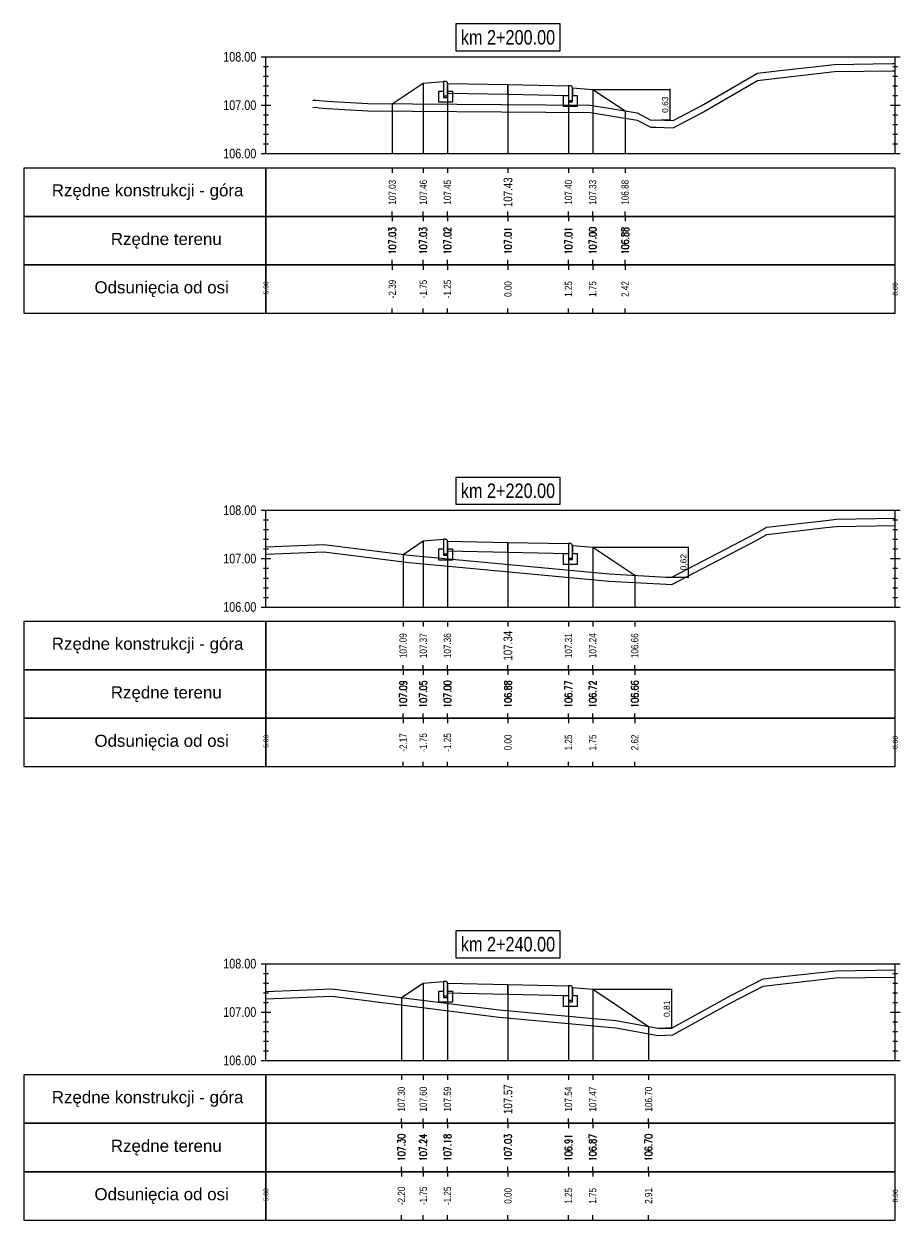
# Model space of a CAD drawing. Extents: x 7537626 to 7538805, y 5722894 to 5725486.
# Tile 18 of 90: x 7538075 to 7538093, y 5725385 to 5725410. Entities that reach past the tile are written whole.
import ezdxf

# ---------------------------------------------------------------- set-up
doc = ezdxf.new("R2010")
doc.units = 0
doc.header["$PDMODE"] = 35
doc.header["$PDSIZE"] = 0.3
for name, color, linetype in [('C-DROGI-PROFILE', 7, 'Continuous'), ('C-DROGI-PROFILE-ETYKIETY', 7, 'Continuous'), ('C-DROGI-PRZEKROJE-ETYKIETY', 7, 'Continuous'), ('C-POPRZECZKA-przekrój', 2, 'Continuous'), ('C-POPRZECZKA-widok', 1, 'Continuous')]:
    doc.layers.add(name, color=color, linetype=linetype)
for name, color, linetype, true_color in [('C-humus', 7, 'Continuous', 0x003df5), ('C-Teren', 7, 'Continuous', 0x005716), ('poprzeczki', 7, 'Continuous', 0x0000d6)]:
    doc.layers.add(name, color=color, linetype=linetype, true_color=true_color)
doc.styles.add('2mm08', font='arial.ttf', dxfattribs={"width": 0.8})
doc.styles.add('opis_50', font='arial.ttf', dxfattribs={"height": 0.125})
doc.styles.get("Standard").update_dxf_attribs({"font": 'arial.ttf'})
doc.dimstyles.new('OPIS_50', dxfattribs={"dimscale": 0.5, "dimtxt": 0.125, "dimasz": 0.25, "dimexe": 0.1, "dimexo": 0.15, "dimgap": 0.1, "dimtad": 1, "dimzin": 0, "dimtxsty": 'opis_50', "dimblk": 'ARCHTICK', "dimcen": 0.15, "dimdle": 0.1, "dimaunit": 2, "dimadec": 4, "dimazin": 0, "dimtfac": 1, "dimtmove": 0, "dimatfit": 3, "dimfxl": 1, "dimarcsym": 0})

# ---------------------------------------------------------------- blocks, each defined once
blk = doc.blocks.new('_ArchTick')
at = {"color": 0, "linetype": 'ByBlock', "const_width": 0.15}
blk.add_lwpolyline([(-0.5, -0.5), (0.5, 0.5)], dxfattribs=at)
blk = doc.blocks.new('*D109')
at = {"layer": 'Defpoints', "color": 0, "transparency": 16777216}
for p in [(7538086.601, 5725408.661), (7538088.01, 5725408.028), (7538088.195, 5725408.028)]:
    blk.add_point(p, dxfattribs=at)
at = {"layer": 'poprzeczki', "color": 0, "lineweight": -2, "transparency": 16777216}
for p, q in [((7538086.616, 5725408.661), (7538088.205, 5725408.661)), ((7538088.195, 5725408.671), (7538088.195, 5725408.018)), ((7538088.025, 5725408.028), (7538088.205, 5725408.028))]:
    blk.add_line(p, q, dxfattribs=at)
at = {"layer": 'poprzeczki', "color": 0, "lineweight": -2, "transparency": 16777216, "xscale": 0.025, "yscale": 0.025, "zscale": 0.025}
for p, rotation in [((7538088.195, 5725408.661), 90), ((7538088.195, 5725408.028), 270)]:
    blk.add_blockref('_ArchTick', p, dxfattribs=dict(at, rotation=rotation))
at = {"layer": 'poprzeczki', "color": 0, "transparency": 16777216, "insert": (7538088.11, 5725408.344), "char_height": 0.125, "attachment_point": 5, "rotation": 90, "style": 'opis_50'}
blk.add_mtext('0,63', dxfattribs=at)
blk = doc.blocks.new('*D110')
at = {"layer": 'Defpoints', "color": 0, "transparency": 16777216}
for p in [(7538086.601, 5725399.195), (7538088.239, 5725398.573), (7538088.572, 5725398.573)]:
    blk.add_point(p, dxfattribs=at)
at = {"layer": 'poprzeczki', "color": 0, "lineweight": -2, "transparency": 16777216}
for p, q in [((7538086.616, 5725399.195), (7538088.582, 5725399.195)), ((7538088.572, 5725399.205), (7538088.572, 5725398.563)), ((7538088.254, 5725398.573), (7538088.582, 5725398.573))]:
    blk.add_line(p, q, dxfattribs=at)
at = {"layer": 'poprzeczki', "color": 0, "lineweight": -2, "transparency": 16777216, "xscale": 0.025, "yscale": 0.025, "zscale": 0.025}
for p, rotation in [((7538088.572, 5725399.195), 90), ((7538088.572, 5725398.573), 270)]:
    blk.add_blockref('_ArchTick', p, dxfattribs=dict(at, rotation=rotation))
at = {"layer": 'poprzeczki', "color": 0, "transparency": 16777216, "insert": (7538088.486, 5725398.884), "char_height": 0.125, "attachment_point": 5, "rotation": 90, "style": 'opis_50'}
blk.add_mtext('0,62', dxfattribs=at)
blk = doc.blocks.new('*D111')
at = {"layer": 'Defpoints', "color": 0, "transparency": 16777216}
for p in [(7538086.601, 5725390.054), (7538087.95, 5725389.249), (7538088.229, 5725389.249)]:
    blk.add_point(p, dxfattribs=at)
at = {"layer": 'poprzeczki', "color": 0, "lineweight": -2, "transparency": 16777216}
for p, q in [((7538086.616, 5725390.054), (7538088.239, 5725390.054)), ((7538088.229, 5725390.064), (7538088.229, 5725389.239)), ((7538087.965, 5725389.249), (7538088.239, 5725389.249))]:
    blk.add_line(p, q, dxfattribs=at)
at = {"layer": 'poprzeczki', "color": 0, "lineweight": -2, "transparency": 16777216, "xscale": 0.025, "yscale": 0.025, "zscale": 0.025}
for p, rotation in [((7538088.229, 5725390.054), 90), ((7538088.229, 5725389.249), 270)]:
    blk.add_blockref('_ArchTick', p, dxfattribs=dict(at, rotation=rotation))
at = {"layer": 'poprzeczki', "color": 0, "transparency": 16777216, "insert": (7538088.144, 5725389.651), "char_height": 0.125, "attachment_point": 5, "rotation": 90, "style": 'opis_50'}
blk.add_mtext('0,81', dxfattribs=at)

msp = doc.modelspace()

# ---------------------------------------------------------------- linework, layer by layer
at = {"layer": 'C-DROGI-PROFILE', "color": 7, "linetype": 'Continuous', "lineweight": -3}
for p, q in [((7538082.461, 5725407.033), (7538082.461, 5725406.933)), ((7538083.101, 5725407.033), (7538083.101, 5725406.933)), ((7538083.601, 5725407.033), (7538083.601, 5725406.933)), ((7538084.851, 5725407.033), (7538084.851, 5725406.933)), ((7538086.101, 5725407.033), (7538086.101, 5725406.933)), ((7538086.601, 5725407.033), (7538086.601, 5725406.933)), ((7538087.27, 5725407.033), (7538087.27, 5725406.933)), ((7538082.461, 5725406.033), (7538082.461, 5725406.133)), ((7538082.461, 5725406.033), (7538082.461, 5725405.933)), ((7538083.101, 5725406.033), (7538083.101, 5725406.133)), ((7538083.101, 5725406.033), (7538083.101, 5725405.933)), ((7538083.601, 5725406.033), (7538083.601, 5725406.133)), ((7538083.601, 5725406.033), (7538083.601, 5725405.933)), ((7538084.851, 5725406.033), (7538084.851, 5725406.133)), ((7538084.851, 5725406.033), (7538084.851, 5725405.933)), ((7538086.101, 5725406.033), (7538086.101, 5725406.133)), ((7538086.101, 5725406.033), (7538086.101, 5725405.933)), ((7538086.601, 5725406.033), (7538086.601, 5725406.133)), ((7538086.601, 5725406.033), (7538086.601, 5725405.933)), ((7538087.27, 5725406.033), (7538087.27, 5725406.133)), ((7538087.27, 5725406.033), (7538087.27, 5725405.933)), ((7538082.461, 5725405.033), (7538082.461, 5725405.133)), ((7538082.461, 5725405.033), (7538082.461, 5725404.933)), ((7538083.101, 5725405.033), (7538083.101, 5725405.133)), ((7538083.101, 5725405.033), (7538083.101, 5725404.933)), ((7538083.601, 5725405.033), (7538083.601, 5725405.133)), ((7538083.601, 5725405.033), (7538083.601, 5725404.933)), ((7538084.851, 5725405.033), (7538084.851, 5725405.133)), ((7538084.851, 5725405.033), (7538084.851, 5725404.933)), ((7538086.101, 5725405.033), (7538086.101, 5725405.133)), ((7538086.101, 5725405.033), (7538086.101, 5725404.933)), ((7538086.601, 5725405.033), (7538086.601, 5725405.133)), ((7538086.601, 5725405.033), (7538086.601, 5725404.933)), ((7538087.27, 5725405.033), (7538087.27, 5725405.133)), ((7538087.27, 5725405.033), (7538087.27, 5725404.933)), ((7538082.461, 5725404.033), (7538082.461, 5725404.133)), ((7538083.101, 5725404.033), (7538083.101, 5725404.133)), ((7538083.601, 5725404.033), (7538083.601, 5725404.133)), ((7538084.851, 5725404.033), (7538084.851, 5725404.133)), ((7538086.101, 5725404.033), (7538086.101, 5725404.133)), ((7538086.601, 5725404.033), (7538086.601, 5725404.133)), ((7538087.27, 5725404.033), (7538087.27, 5725404.133)), ((7538082.684, 5725397.658), (7538082.684, 5725397.558)), ((7538083.101, 5725397.658), (7538083.101, 5725397.558)), ((7538083.601, 5725397.658), (7538083.601, 5725397.558)), ((7538084.851, 5725397.658), (7538084.851, 5725397.558)), ((7538086.101, 5725397.658), (7538086.101, 5725397.558)), ((7538086.601, 5725397.658), (7538086.601, 5725397.558)), ((7538087.47, 5725397.658), (7538087.47, 5725397.558)), ((7538082.684, 5725396.658), (7538082.684, 5725396.758)), ((7538082.684, 5725396.658), (7538082.684, 5725396.558)), ((7538083.101, 5725396.658), (7538083.101, 5725396.758)), ((7538083.101, 5725396.658), (7538083.101, 5725396.558)), ((7538083.601, 5725396.658), (7538083.601, 5725396.758)), ((7538083.601, 5725396.658), (7538083.601, 5725396.558)), ((7538084.851, 5725396.658), (7538084.851, 5725396.758)), ((7538084.851, 5725396.658), (7538084.851, 5725396.558)), ((7538086.101, 5725396.658), (7538086.101, 5725396.758)), ((7538086.101, 5725396.658), (7538086.101, 5725396.558)), ((7538086.601, 5725396.658), (7538086.601, 5725396.758)), ((7538086.601, 5725396.658), (7538086.601, 5725396.558)), ((7538087.47, 5725396.658), (7538087.47, 5725396.758)), ((7538087.47, 5725396.658), (7538087.47, 5725396.558)), ((7538082.684, 5725395.658), (7538082.684, 5725395.758)), ((7538082.684, 5725395.658), (7538082.684, 5725395.558)), ((7538083.101, 5725395.658), (7538083.101, 5725395.758)), ((7538083.101, 5725395.658), (7538083.101, 5725395.558)), ((7538083.601, 5725395.658), (7538083.601, 5725395.758)), ((7538083.601, 5725395.658), (7538083.601, 5725395.558)), ((7538084.851, 5725395.658), (7538084.851, 5725395.758)), ((7538084.851, 5725395.658), (7538084.851, 5725395.558)), ((7538086.101, 5725395.658), (7538086.101, 5725395.758)), ((7538086.101, 5725395.658), (7538086.101, 5725395.558)), ((7538086.601, 5725395.658), (7538086.601, 5725395.758)), ((7538086.601, 5725395.658), (7538086.601, 5725395.558)), ((7538087.47, 5725395.658), (7538087.47, 5725395.758)), ((7538087.47, 5725395.658), (7538087.47, 5725395.558)), ((7538082.684, 5725394.658), (7538082.684, 5725394.758)), ((7538083.101, 5725394.658), (7538083.101, 5725394.758)), ((7538083.601, 5725394.658), (7538083.601, 5725394.758)), ((7538084.851, 5725394.658), (7538084.851, 5725394.758)), ((7538086.101, 5725394.658), (7538086.101, 5725394.758)), ((7538086.601, 5725394.658), (7538086.601, 5725394.758)), ((7538087.47, 5725394.658), (7538087.47, 5725394.758)), ((7538082.649, 5725388.283), (7538082.649, 5725388.183)), ((7538083.101, 5725388.283), (7538083.101, 5725388.183)), ((7538083.601, 5725388.283), (7538083.601, 5725388.183)), ((7538084.851, 5725388.283), (7538084.851, 5725388.183)), ((7538086.101, 5725388.283), (7538086.101, 5725388.183)), ((7538086.601, 5725388.283), (7538086.601, 5725388.183)), ((7538087.756, 5725388.283), (7538087.756, 5725388.183)), ((7538082.649, 5725387.283), (7538082.649, 5725387.383)), ((7538082.649, 5725387.283), (7538082.649, 5725387.183)), ((7538083.101, 5725387.283), (7538083.101, 5725387.383)), ((7538083.101, 5725387.283), (7538083.101, 5725387.183)), ((7538083.601, 5725387.283), (7538083.601, 5725387.383)), ((7538083.601, 5725387.283), (7538083.601, 5725387.183)), ((7538084.851, 5725387.283), (7538084.851, 5725387.383)), ((7538084.851, 5725387.283), (7538084.851, 5725387.183)), ((7538086.101, 5725387.283), (7538086.101, 5725387.383)), ((7538086.101, 5725387.283), (7538086.101, 5725387.183)), ((7538086.601, 5725387.283), (7538086.601, 5725387.383)), ((7538086.601, 5725387.283), (7538086.601, 5725387.183)), ((7538087.756, 5725387.283), (7538087.756, 5725387.383)), ((7538087.756, 5725387.283), (7538087.756, 5725387.183)), ((7538082.649, 5725386.283), (7538082.649, 5725386.383)), ((7538082.649, 5725386.283), (7538082.649, 5725386.183)), ((7538083.101, 5725386.283), (7538083.101, 5725386.383)), ((7538083.101, 5725386.283), (7538083.101, 5725386.183)), ((7538083.601, 5725386.283), (7538083.601, 5725386.383)), ((7538083.601, 5725386.283), (7538083.601, 5725386.183)), ((7538084.851, 5725386.283), (7538084.851, 5725386.383)), ((7538084.851, 5725386.283), (7538084.851, 5725386.183)), ((7538086.101, 5725386.283), (7538086.101, 5725386.383)), ((7538086.101, 5725386.283), (7538086.101, 5725386.183)), ((7538086.601, 5725386.283), (7538086.601, 5725386.383)), ((7538086.601, 5725386.283), (7538086.601, 5725386.183)), ((7538087.756, 5725386.283), (7538087.756, 5725386.383)), ((7538087.756, 5725386.283), (7538087.756, 5725386.183)), ((7538082.649, 5725385.283), (7538082.649, 5725385.383)), ((7538083.101, 5725385.283), (7538083.101, 5725385.383)), ((7538083.601, 5725385.283), (7538083.601, 5725385.383)), ((7538084.851, 5725385.283), (7538084.851, 5725385.383)), ((7538086.101, 5725385.283), (7538086.101, 5725385.383)), ((7538086.601, 5725385.283), (7538086.601, 5725385.383)), ((7538087.756, 5725385.283), (7538087.756, 5725385.383))]:
    msp.add_line(p, q, dxfattribs=at)
at = {"layer": 'C-DROGI-PROFILE', "color": 1, "linetype": 'Continuous', "lineweight": -3}
for points in [[(7538079.851, 5725406.033), (7538079.851, 5725407.033), (7538074.851, 5725407.033), (7538074.851, 5725406.033)], [(7538079.851, 5725406.033), (7538092.851, 5725406.033), (7538092.851, 5725407.033), (7538079.851, 5725407.033)], [(7538079.851, 5725405.033), (7538079.851, 5725406.033), (7538074.851, 5725406.033), (7538074.851, 5725405.033)], [(7538079.851, 5725405.033), (7538092.851, 5725405.033), (7538092.851, 5725406.033), (7538079.851, 5725406.033)], [(7538079.851, 5725404.033), (7538079.851, 5725405.033), (7538074.851, 5725405.033), (7538074.851, 5725404.033)], [(7538079.851, 5725404.033), (7538092.851, 5725404.033), (7538092.851, 5725405.033), (7538079.851, 5725405.033)], [(7538079.851, 5725396.658), (7538079.851, 5725397.658), (7538074.851, 5725397.658), (7538074.851, 5725396.658)], [(7538079.851, 5725396.658), (7538092.851, 5725396.658), (7538092.851, 5725397.658), (7538079.851, 5725397.658)], [(7538079.851, 5725395.658), (7538079.851, 5725396.658), (7538074.851, 5725396.658), (7538074.851, 5725395.658)], [(7538079.851, 5725395.658), (7538092.851, 5725395.658), (7538092.851, 5725396.658), (7538079.851, 5725396.658)], [(7538079.851, 5725394.658), (7538079.851, 5725395.658), (7538074.851, 5725395.658), (7538074.851, 5725394.658)], [(7538079.851, 5725394.658), (7538092.851, 5725394.658), (7538092.851, 5725395.658), (7538079.851, 5725395.658)], [(7538079.851, 5725387.283), (7538079.851, 5725388.283), (7538074.851, 5725388.283), (7538074.851, 5725387.283)], [(7538079.851, 5725387.283), (7538092.851, 5725387.283), (7538092.851, 5725388.283), (7538079.851, 5725388.283)], [(7538079.851, 5725386.283), (7538079.851, 5725387.283), (7538074.851, 5725387.283), (7538074.851, 5725386.283)], [(7538079.851, 5725386.283), (7538092.851, 5725386.283), (7538092.851, 5725387.283), (7538079.851, 5725387.283)], [(7538079.851, 5725385.283), (7538079.851, 5725386.283), (7538074.851, 5725386.283), (7538074.851, 5725385.283)], [(7538079.851, 5725385.283), (7538092.851, 5725385.283), (7538092.851, 5725386.283), (7538079.851, 5725386.283)]]:
    msp.add_3dface(points, dxfattribs=at)
at = {"layer": 'C-DROGI-PRZEKROJE-ETYKIETY', "color": 1, "linetype": 'Continuous', "lineweight": -3}
for p, q in [((7538083.101, 5725408.791), (7538083.101, 5725407.333)), ((7538083.601, 5725408.784), (7538083.601, 5725407.333)), ((7538084.851, 5725408.759), (7538084.851, 5725407.333)), ((7538086.101, 5725408.734), (7538086.101, 5725407.333)), ((7538086.601, 5725408.661), (7538086.601, 5725407.333)), ((7538082.461, 5725408.365), (7538082.461, 5725407.333)), ((7538087.27, 5725408.214), (7538087.27, 5725407.333)), ((7538083.101, 5725399.325), (7538083.101, 5725397.958)), ((7538083.601, 5725399.318), (7538083.601, 5725397.958)), ((7538084.851, 5725399.293), (7538084.851, 5725397.958)), ((7538086.101, 5725399.268), (7538086.101, 5725397.958)), ((7538086.601, 5725399.195), (7538086.601, 5725397.958)), ((7538082.684, 5725399.047), (7538082.684, 5725397.958)), ((7538087.47, 5725398.615), (7538087.47, 5725397.958)), ((7538083.101, 5725390.184), (7538083.101, 5725388.583)), ((7538083.601, 5725390.178), (7538083.601, 5725388.583)), ((7538084.851, 5725390.153), (7538084.851, 5725388.583)), ((7538086.101, 5725390.128), (7538086.101, 5725388.583)), ((7538086.601, 5725390.054), (7538086.601, 5725388.583)), ((7538082.649, 5725389.883), (7538082.649, 5725388.583)), ((7538087.756, 5725389.284), (7538087.756, 5725388.583))]:
    msp.add_line(p, q, dxfattribs=at)
at = {"layer": 'C-humus'}
for p, q in [((7538090.412, 5725408.893), (7538091.594, 5725409.028)), ((7538091.594, 5725409.028), (7538092.792, 5725409.046)), ((7538092.792, 5725409.046), (7538092.851, 5725409.047)), ((7538088.842, 5725408.171), (7538090.006, 5725408.847)), ((7538090.006, 5725408.847), (7538090.412, 5725408.893)), ((7538080.819, 5725408.288), (7538080.881, 5725408.29)), ((7538080.881, 5725408.29), (7538080.95, 5725408.282)), ((7538080.95, 5725408.282), (7538081.113, 5725408.266)), ((7538081.113, 5725408.266), (7538081.952, 5725408.218)), ((7538081.952, 5725408.218), (7538086.557, 5725408.185)), ((7538086.557, 5725408.185), (7538087.517, 5725408.023)), ((7538087.517, 5725408.023), (7538087.799, 5725407.876)), ((7538088.263, 5725407.868), (7538088.842, 5725408.171)), ((7538087.799, 5725407.876), (7538087.897, 5725407.882)), ((7538087.897, 5725407.882), (7538088.263, 5725407.868)), ((7538090.197, 5725399.46), (7538091.42, 5725399.599)), ((7538091.42, 5725399.599), (7538091.638, 5725399.624)), ((7538091.638, 5725399.624), (7538092.851, 5725399.642)), ((7538088.239, 5725398.423), (7538089.991, 5725399.341)), ((7538089.991, 5725399.341), (7538090.197, 5725399.46)), ((7538079.851, 5725399.053), (7538081.046, 5725399.101)), ((7538081.046, 5725399.101), (7538082.807, 5725398.881)), ((7538082.807, 5725398.881), (7538086.938, 5725398.496)), ((7538086.938, 5725398.496), (7538088.121, 5725398.428)), ((7538088.121, 5725398.428), (7538088.239, 5725398.423)), ((7538090.121, 5725390.122), (7538090.6, 5725390.177)), ((7538090.6, 5725390.177), (7538091.626, 5725390.289)), ((7538091.626, 5725390.289), (7538092.851, 5725390.307)), ((7538089.442, 5725389.767), (7538090.121, 5725390.122)), ((7538079.851, 5725389.857), (7538081.213, 5725389.912)), ((7538081.213, 5725389.912), (7538084.667, 5725389.481)), ((7538088.253, 5725389.112), (7538089.442, 5725389.767)), ((7538084.667, 5725389.481), (7538087.081, 5725389.256)), ((7538087.081, 5725389.256), (7538087.95, 5725389.099)), ((7538087.95, 5725389.099), (7538088.253, 5725389.112))]:
    msp.add_line(p, q, dxfattribs=at)
at = {"layer": 'C-POPRZECZKA-przekrój', "color": 2, "linetype": 'Continuous', "lineweight": -3}
for p, q in [((7538082.461, 5725408.365), (7538083.101, 5725408.791)), ((7538083.101, 5725408.791), (7538083.521, 5725408.824)), ((7538083.561, 5725408.824), (7538083.521, 5725408.824)), ((7538083.521, 5725408.824), (7538083.521, 5725408.494)), ((7538083.566, 5725408.824), (7538083.561, 5725408.824)), ((7538083.575, 5725408.822), (7538083.566, 5725408.824)), ((7538083.583, 5725408.818), (7538083.575, 5725408.822)), ((7538083.589, 5725408.813), (7538083.583, 5725408.818)), ((7538083.593, 5725408.807), (7538083.589, 5725408.813)), ((7538083.598, 5725408.8), (7538083.593, 5725408.807)), ((7538083.6, 5725408.792), (7538083.598, 5725408.8)), ((7538083.601, 5725408.784), (7538083.6, 5725408.792)), ((7538083.601, 5725408.784), (7538084.851, 5725408.759)), ((7538083.601, 5725408.784), (7538083.602, 5725408.584)), ((7538083.601, 5725408.494), (7538083.601, 5725408.784)), ((7538083.601, 5725408.784), (7538083.601, 5725408.624)), ((7538084.851, 5725408.559), (7538084.851, 5725408.759)), ((7538084.851, 5725408.759), (7538086.101, 5725408.734)), ((7538086.101, 5725408.734), (7538086.1, 5725408.534)), ((7538086.141, 5725408.734), (7538086.101, 5725408.734)), ((7538086.101, 5725408.734), (7538086.101, 5725408.404)), ((7538086.146, 5725408.734), (7538086.141, 5725408.734)), ((7538086.155, 5725408.732), (7538086.146, 5725408.734)), ((7538086.163, 5725408.728), (7538086.155, 5725408.732)), ((7538086.169, 5725408.723), (7538086.163, 5725408.728)), ((7538083.421, 5725408.394), (7538083.421, 5725408.624)), ((7538083.421, 5725408.624), (7538083.521, 5725408.624)), ((7538083.521, 5725408.624), (7538083.521, 5725408.524)), ((7538083.521, 5725408.524), (7538083.601, 5725408.524)), ((7538083.521, 5725408.494), (7538083.601, 5725408.494)), ((7538083.601, 5725408.624), (7538083.701, 5725408.624)), ((7538083.602, 5725408.584), (7538084.851, 5725408.559)), ((7538083.701, 5725408.624), (7538083.701, 5725408.394)), ((7538084.851, 5725408.559), (7538086.1, 5725408.534)), ((7538086.001, 5725408.304), (7538086.001, 5725408.534)), ((7538086.001, 5725408.534), (7538086.101, 5725408.534)), ((7538086.101, 5725408.534), (7538086.101, 5725408.434)), ((7538086.173, 5725408.717), (7538086.169, 5725408.723)), ((7538086.178, 5725408.71), (7538086.173, 5725408.717)), ((7538086.18, 5725408.702), (7538086.178, 5725408.71)), ((7538086.181, 5725408.694), (7538086.18, 5725408.702)), ((7538086.181, 5725408.404), (7538086.181, 5725408.694)), ((7538086.181, 5725408.694), (7538086.181, 5725408.534)), ((7538086.181, 5725408.694), (7538086.601, 5725408.661)), ((7538086.181, 5725408.534), (7538086.281, 5725408.534)), ((7538086.281, 5725408.534), (7538086.281, 5725408.304)), ((7538086.601, 5725408.661), (7538087.27, 5725408.214)), ((7538083.701, 5725408.394), (7538083.421, 5725408.394)), ((7538086.281, 5725408.304), (7538086.001, 5725408.304)), ((7538086.101, 5725408.434), (7538086.181, 5725408.434)), ((7538086.101, 5725408.404), (7538086.181, 5725408.404)), ((7538083.101, 5725399.325), (7538083.521, 5725399.358)), ((7538083.561, 5725399.358), (7538083.521, 5725399.358)), ((7538083.521, 5725399.358), (7538083.521, 5725399.028)), ((7538083.566, 5725399.358), (7538083.561, 5725399.358)), ((7538083.575, 5725399.356), (7538083.566, 5725399.358)), ((7538083.583, 5725399.351), (7538083.575, 5725399.356)), ((7538083.589, 5725399.346), (7538083.583, 5725399.351)), ((7538083.593, 5725399.341), (7538083.589, 5725399.346)), ((7538083.598, 5725399.334), (7538083.593, 5725399.341)), ((7538083.6, 5725399.325), (7538083.598, 5725399.334)), ((7538083.601, 5725399.318), (7538083.6, 5725399.325)), ((7538082.684, 5725399.047), (7538083.101, 5725399.325)), ((7538083.421, 5725398.928), (7538083.421, 5725399.158)), ((7538083.421, 5725399.158), (7538083.521, 5725399.158)), ((7538083.521, 5725399.158), (7538083.521, 5725399.058)), ((7538083.601, 5725399.318), (7538084.851, 5725399.293)), ((7538083.601, 5725399.318), (7538083.602, 5725399.118)), ((7538083.601, 5725399.028), (7538083.601, 5725399.318)), ((7538083.601, 5725399.318), (7538083.601, 5725399.158)), ((7538083.601, 5725399.158), (7538083.701, 5725399.158)), ((7538083.602, 5725399.118), (7538084.851, 5725399.093)), ((7538083.701, 5725399.158), (7538083.701, 5725398.928)), ((7538084.851, 5725399.093), (7538084.851, 5725399.293)), ((7538084.851, 5725399.293), (7538086.101, 5725399.268)), ((7538084.851, 5725399.093), (7538086.1, 5725399.068)), ((7538086.101, 5725399.268), (7538086.1, 5725399.068)), ((7538086.141, 5725399.268), (7538086.101, 5725399.268)), ((7538086.101, 5725399.268), (7538086.101, 5725398.938)), ((7538086.146, 5725399.268), (7538086.141, 5725399.268)), ((7538086.155, 5725399.266), (7538086.146, 5725399.268)), ((7538086.163, 5725399.261), (7538086.155, 5725399.266)), ((7538086.169, 5725399.256), (7538086.163, 5725399.261)), ((7538086.173, 5725399.251), (7538086.169, 5725399.256)), ((7538086.178, 5725399.244), (7538086.173, 5725399.251)), ((7538086.18, 5725399.235), (7538086.178, 5725399.244)), ((7538086.181, 5725399.228), (7538086.18, 5725399.235)), ((7538086.181, 5725398.938), (7538086.181, 5725399.228)), ((7538086.181, 5725399.228), (7538086.181, 5725399.068)), ((7538086.181, 5725399.228), (7538086.601, 5725399.195)), ((7538086.601, 5725399.195), (7538087.47, 5725398.615)), ((7538083.701, 5725398.928), (7538083.421, 5725398.928)), ((7538083.521, 5725399.058), (7538083.601, 5725399.058)), ((7538083.521, 5725399.028), (7538083.601, 5725399.028)), ((7538086.001, 5725398.838), (7538086.001, 5725399.068)), ((7538086.001, 5725399.068), (7538086.101, 5725399.068)), ((7538086.281, 5725398.838), (7538086.001, 5725398.838)), ((7538086.101, 5725399.068), (7538086.101, 5725398.968)), ((7538086.101, 5725398.968), (7538086.181, 5725398.968)), ((7538086.101, 5725398.938), (7538086.181, 5725398.938)), ((7538086.181, 5725399.068), (7538086.281, 5725399.068)), ((7538086.281, 5725399.068), (7538086.281, 5725398.838)), ((7538082.649, 5725389.883), (7538083.101, 5725390.184)), ((7538083.101, 5725390.184), (7538083.521, 5725390.218)), ((7538083.561, 5725390.218), (7538083.521, 5725390.218)), ((7538083.521, 5725390.218), (7538083.521, 5725389.888)), ((7538083.566, 5725390.217), (7538083.561, 5725390.218)), ((7538083.575, 5725390.215), (7538083.566, 5725390.217)), ((7538083.583, 5725390.211), (7538083.575, 5725390.215)), ((7538083.589, 5725390.206), (7538083.583, 5725390.211)), ((7538083.593, 5725390.201), (7538083.589, 5725390.206)), ((7538083.598, 5725390.193), (7538083.593, 5725390.201)), ((7538083.6, 5725390.185), (7538083.598, 5725390.193)), ((7538083.601, 5725390.178), (7538083.6, 5725390.185)), ((7538083.601, 5725390.178), (7538084.851, 5725390.153)), ((7538083.601, 5725390.178), (7538083.602, 5725389.978)), ((7538083.601, 5725389.888), (7538083.601, 5725390.178)), ((7538083.601, 5725390.178), (7538083.601, 5725390.018)), ((7538083.421, 5725389.788), (7538083.421, 5725390.018)), ((7538083.421, 5725390.018), (7538083.521, 5725390.018)), ((7538083.521, 5725390.018), (7538083.521, 5725389.918)), ((7538083.601, 5725390.018), (7538083.701, 5725390.018)), ((7538083.602, 5725389.978), (7538084.851, 5725389.953)), ((7538083.701, 5725390.018), (7538083.701, 5725389.788)), ((7538084.851, 5725389.953), (7538084.851, 5725390.153)), ((7538084.851, 5725390.153), (7538086.101, 5725390.128)), ((7538084.851, 5725389.953), (7538086.1, 5725389.928)), ((7538086.001, 5725389.698), (7538086.001, 5725389.928)), ((7538086.001, 5725389.928), (7538086.101, 5725389.928)), ((7538086.101, 5725390.128), (7538086.1, 5725389.928)), ((7538086.141, 5725390.128), (7538086.101, 5725390.128)), ((7538086.101, 5725390.128), (7538086.101, 5725389.798)), ((7538086.101, 5725389.928), (7538086.101, 5725389.828)), ((7538086.146, 5725390.127), (7538086.141, 5725390.128)), ((7538086.155, 5725390.125), (7538086.146, 5725390.127)), ((7538086.163, 5725390.121), (7538086.155, 5725390.125)), ((7538086.169, 5725390.116), (7538086.163, 5725390.121)), ((7538086.173, 5725390.111), (7538086.169, 5725390.116)), ((7538086.178, 5725390.103), (7538086.173, 5725390.111)), ((7538086.18, 5725390.095), (7538086.178, 5725390.103)), ((7538086.181, 5725390.088), (7538086.18, 5725390.095)), ((7538086.181, 5725389.798), (7538086.181, 5725390.088)), ((7538086.181, 5725390.088), (7538086.181, 5725389.928)), ((7538086.181, 5725390.088), (7538086.601, 5725390.054)), ((7538086.181, 5725389.928), (7538086.281, 5725389.928)), ((7538086.281, 5725389.928), (7538086.281, 5725389.698)), ((7538086.601, 5725390.054), (7538087.756, 5725389.284)), ((7538083.701, 5725389.788), (7538083.421, 5725389.788)), ((7538083.521, 5725389.918), (7538083.601, 5725389.918)), ((7538083.521, 5725389.888), (7538083.601, 5725389.888)), ((7538086.281, 5725389.698), (7538086.001, 5725389.698)), ((7538086.101, 5725389.828), (7538086.181, 5725389.828)), ((7538086.101, 5725389.798), (7538086.181, 5725389.798))]:
    msp.add_line(p, q, dxfattribs=at)
at = {"layer": 'C-POPRZECZKA-widok', "color": 1, "linetype": 'Continuous', "lineweight": -3}
for p, q in [((7538079.751, 5725409.333), (7538092.951, 5725409.333)), ((7538079.851, 5725407.333), (7538079.851, 5725409.333)), ((7538092.851, 5725407.333), (7538092.851, 5725409.333)), ((7538079.801, 5725409.133), (7538079.901, 5725409.133)), ((7538092.801, 5725409.133), (7538092.901, 5725409.133)), ((7538079.801, 5725408.933), (7538079.901, 5725408.933)), ((7538079.801, 5725408.733), (7538079.901, 5725408.733)), ((7538092.801, 5725408.933), (7538092.901, 5725408.933)), ((7538092.801, 5725408.733), (7538092.901, 5725408.733)), ((7538079.801, 5725408.533), (7538079.901, 5725408.533)), ((7538092.801, 5725408.533), (7538092.901, 5725408.533)), ((7538079.751, 5725408.333), (7538079.951, 5725408.333)), ((7538079.801, 5725408.333), (7538079.901, 5725408.333)), ((7538092.751, 5725408.333), (7538092.951, 5725408.333)), ((7538092.801, 5725408.333), (7538092.901, 5725408.333)), ((7538079.801, 5725408.133), (7538079.901, 5725408.133)), ((7538092.801, 5725408.133), (7538092.901, 5725408.133)), ((7538079.801, 5725407.933), (7538079.901, 5725407.933)), ((7538092.801, 5725407.933), (7538092.901, 5725407.933)), ((7538079.801, 5725407.733), (7538079.901, 5725407.733)), ((7538079.801, 5725407.533), (7538079.901, 5725407.533)), ((7538092.801, 5725407.733), (7538092.901, 5725407.733)), ((7538092.801, 5725407.533), (7538092.901, 5725407.533)), ((7538079.751, 5725407.333), (7538092.951, 5725407.333)), ((7538079.751, 5725399.958), (7538092.951, 5725399.958)), ((7538079.851, 5725397.958), (7538079.851, 5725399.958)), ((7538092.851, 5725397.958), (7538092.851, 5725399.958)), ((7538079.801, 5725399.758), (7538079.901, 5725399.758)), ((7538092.801, 5725399.758), (7538092.901, 5725399.758)), ((7538079.801, 5725399.558), (7538079.901, 5725399.558)), ((7538079.801, 5725399.358), (7538079.901, 5725399.358)), ((7538092.801, 5725399.558), (7538092.901, 5725399.558)), ((7538092.801, 5725399.358), (7538092.901, 5725399.358)), ((7538079.801, 5725399.158), (7538079.901, 5725399.158)), ((7538092.801, 5725399.158), (7538092.901, 5725399.158)), ((7538079.751, 5725398.958), (7538079.951, 5725398.958)), ((7538079.801, 5725398.958), (7538079.901, 5725398.958)), ((7538092.751, 5725398.958), (7538092.951, 5725398.958)), ((7538092.801, 5725398.958), (7538092.901, 5725398.958)), ((7538079.801, 5725398.758), (7538079.901, 5725398.758)), ((7538092.801, 5725398.758), (7538092.901, 5725398.758)), ((7538079.801, 5725398.558), (7538079.901, 5725398.558)), ((7538079.801, 5725398.358), (7538079.901, 5725398.358)), ((7538092.801, 5725398.558), (7538092.901, 5725398.558)), ((7538092.801, 5725398.358), (7538092.901, 5725398.358)), ((7538079.801, 5725398.158), (7538079.901, 5725398.158)), ((7538092.801, 5725398.158), (7538092.901, 5725398.158)), ((7538079.751, 5725397.958), (7538092.951, 5725397.958)), ((7538079.751, 5725390.583), (7538092.951, 5725390.583)), ((7538079.851, 5725388.583), (7538079.851, 5725390.583)), ((7538092.851, 5725388.583), (7538092.851, 5725390.583)), ((7538079.801, 5725390.383), (7538079.901, 5725390.383)), ((7538079.801, 5725390.183), (7538079.901, 5725390.183)), ((7538092.801, 5725390.383), (7538092.901, 5725390.383)), ((7538092.801, 5725390.183), (7538092.901, 5725390.183)), ((7538079.801, 5725389.983), (7538079.901, 5725389.983)), ((7538092.801, 5725389.983), (7538092.901, 5725389.983)), ((7538079.801, 5725389.783), (7538079.901, 5725389.783)), ((7538092.801, 5725389.783), (7538092.901, 5725389.783)), ((7538079.751, 5725389.583), (7538079.951, 5725389.583)), ((7538079.801, 5725389.583), (7538079.901, 5725389.583)), ((7538092.751, 5725389.583), (7538092.951, 5725389.583)), ((7538092.801, 5725389.583), (7538092.901, 5725389.583)), ((7538079.801, 5725389.383), (7538079.901, 5725389.383)), ((7538092.801, 5725389.383), (7538092.901, 5725389.383)), ((7538079.801, 5725389.183), (7538079.901, 5725389.183)), ((7538079.801, 5725388.983), (7538079.901, 5725388.983)), ((7538092.801, 5725389.183), (7538092.901, 5725389.183)), ((7538092.801, 5725388.983), (7538092.901, 5725388.983)), ((7538079.801, 5725388.783), (7538079.901, 5725388.783)), ((7538092.801, 5725388.783), (7538092.901, 5725388.783)), ((7538079.751, 5725388.583), (7538092.951, 5725388.583))]:
    msp.add_line(p, q, dxfattribs=at)
at = {"layer": 'C-POPRZECZKA-widok', "color": 3, "linetype": 'Continuous', "lineweight": -3}
for points in [[(7538083.771, 5725409.458), (7538085.93, 5725409.458), (7538085.93, 5725410.014), (7538083.771, 5725410.014)], [(7538083.771, 5725400.083), (7538085.93, 5725400.083), (7538085.93, 5725400.639), (7538083.771, 5725400.639)], [(7538083.771, 5725390.708), (7538085.93, 5725390.708), (7538085.93, 5725391.264), (7538083.771, 5725391.264)]]:
    msp.add_3dface(points, dxfattribs=at)
at = {"layer": 'C-Teren'}
for p, q in [((7538088.842, 5725408.321), (7538090.006, 5725408.997)), ((7538090.006, 5725408.997), (7538090.412, 5725409.043)), ((7538090.412, 5725409.043), (7538091.594, 5725409.178)), ((7538091.594, 5725409.178), (7538092.792, 5725409.196)), ((7538092.792, 5725409.196), (7538092.851, 5725409.197)), ((7538080.819, 5725408.438), (7538080.881, 5725408.44)), ((7538080.881, 5725408.44), (7538080.95, 5725408.432)), ((7538080.95, 5725408.432), (7538081.113, 5725408.416)), ((7538081.113, 5725408.416), (7538081.952, 5725408.368)), ((7538081.952, 5725408.368), (7538086.557, 5725408.335)), ((7538086.557, 5725408.335), (7538087.517, 5725408.173)), ((7538088.263, 5725408.018), (7538088.842, 5725408.321)), ((7538087.517, 5725408.173), (7538087.799, 5725408.026)), ((7538087.799, 5725408.026), (7538087.897, 5725408.032)), ((7538087.897, 5725408.032), (7538088.263, 5725408.018)), ((7538089.991, 5725399.491), (7538090.197, 5725399.61)), ((7538090.197, 5725399.61), (7538091.42, 5725399.749)), ((7538091.42, 5725399.749), (7538091.638, 5725399.774)), ((7538091.638, 5725399.774), (7538092.851, 5725399.792)), ((7538088.239, 5725398.573), (7538089.991, 5725399.491)), ((7538079.851, 5725399.203), (7538081.046, 5725399.251)), ((7538081.046, 5725399.251), (7538082.807, 5725399.031)), ((7538082.807, 5725399.031), (7538086.938, 5725398.646)), ((7538086.938, 5725398.646), (7538088.121, 5725398.578)), ((7538088.121, 5725398.578), (7538088.239, 5725398.573)), ((7538090.6, 5725390.327), (7538091.626, 5725390.439)), ((7538091.626, 5725390.439), (7538092.851, 5725390.457)), ((7538089.442, 5725389.917), (7538090.121, 5725390.272)), ((7538090.121, 5725390.272), (7538090.6, 5725390.327)), ((7538079.851, 5725390.007), (7538081.213, 5725390.062)), ((7538081.213, 5725390.062), (7538084.667, 5725389.631)), ((7538088.253, 5725389.262), (7538089.442, 5725389.917)), ((7538084.667, 5725389.631), (7538087.081, 5725389.406)), ((7538087.081, 5725389.406), (7538087.95, 5725389.249)), ((7538087.95, 5725389.249), (7538088.253, 5725389.262))]:
    msp.add_line(p, q, dxfattribs=at)

# ---------------------------------------------------------------- texts
at = {"layer": 'C-DROGI-PROFILE', "color": 2}
for s, p in [('Rzędne konstrukcji - góra', (7538075.426, 5725406.449)), ('Rzędne terenu', (7538076.646, 5725405.443)), ('Odsunięcia od osi', (7538076.307, 5725404.443)), ('Rzędne konstrukcji - góra', (7538075.426, 5725397.074)), ('Rzędne terenu', (7538076.646, 5725396.068)), ('Odsunięcia od osi', (7538076.307, 5725395.068)), ('Rzędne konstrukcji - góra', (7538075.426, 5725387.699)), ('Rzędne terenu', (7538076.646, 5725386.693)), ('Odsunięcia od osi', (7538076.307, 5725385.693))]:
    msp.add_text(s, height=0.25, dxfattribs=at).set_placement(p)
at = {"layer": 'C-DROGI-PROFILE-ETYKIETY', "color": 1, "linetype": 'Continuous', "lineweight": -3, "attachment_point": 5, "rotation": 90, "style": '2mm08'}
for s, insert, char_height in [('107.03', (7538082.461, 5725406.533), 0.15), ('107.46', (7538083.101, 5725406.533), 0.15), ('107.45', (7538083.601, 5725406.533), 0.15), ('107.43', (7538084.851, 5725406.533), 0.18), ('107.40', (7538086.101, 5725406.533), 0.15), ('107.33', (7538086.601, 5725406.533), 0.15), ('106.88', (7538087.27, 5725406.533), 0.15), ('{\\Fsimplex.shx|c238;107.03}', (7538082.461, 5725405.533), 0.15), ('{\\Fsimplex.shx|c238;107.03}', (7538083.101, 5725405.533), 0.15), ('{\\Fsimplex.shx|c238;107.02}', (7538083.601, 5725405.533), 0.15), ('{\\Fsimplex.shx|c238;107.01}', (7538084.851, 5725405.533), 0.15), ('{\\Fsimplex.shx|c238;107.01}', (7538086.101, 5725405.533), 0.15), ('{\\Fsimplex.shx|c238;107.00}', (7538086.601, 5725405.533), 0.15), ('{\\Fsimplex.shx|c238;106.88}', (7538087.27, 5725405.533), 0.15), ('-2.39', (7538082.461, 5725404.533), 0.15), ('-1.75', (7538083.101, 5725404.533), 0.15), ('-1.25', (7538083.601, 5725404.533), 0.15), ('0.00', (7538084.851, 5725404.533), 0.15), ('1.25', (7538086.101, 5725404.533), 0.15), ('1.75', (7538086.601, 5725404.533), 0.15), ('2.42', (7538087.27, 5725404.533), 0.15), ('107.09', (7538082.684, 5725397.158), 0.15), ('107.37', (7538083.101, 5725397.158), 0.15), ('107.36', (7538083.601, 5725397.158), 0.15), ('107.34', (7538084.851, 5725397.158), 0.18), ('107.31', (7538086.101, 5725397.158), 0.15), ('107.24', (7538086.601, 5725397.158), 0.15), ('106.66', (7538087.47, 5725397.158), 0.15), ('{\\Fsimplex.shx|c238;107.09}', (7538082.684, 5725396.158), 0.15), ('{\\Fsimplex.shx|c238;107.05}', (7538083.101, 5725396.158), 0.15), ('{\\Fsimplex.shx|c238;107.00}', (7538083.601, 5725396.158), 0.15), ('{\\Fsimplex.shx|c238;106.88}', (7538084.851, 5725396.158), 0.15), ('{\\Fsimplex.shx|c238;106.77}', (7538086.101, 5725396.158), 0.15), ('{\\Fsimplex.shx|c238;106.72}', (7538086.601, 5725396.158), 0.15), ('{\\Fsimplex.shx|c238;106.66}', (7538087.47, 5725396.158), 0.15), ('-2.17', (7538082.684, 5725395.158), 0.15), ('-1.75', (7538083.101, 5725395.158), 0.15), ('-1.25', (7538083.601, 5725395.158), 0.15), ('0.00', (7538084.851, 5725395.158), 0.15), ('1.25', (7538086.101, 5725395.158), 0.15), ('1.75', (7538086.601, 5725395.158), 0.15), ('2.62', (7538087.47, 5725395.158), 0.15), ('107.30', (7538082.649, 5725387.783), 0.15), ('107.60', (7538083.101, 5725387.783), 0.15), ('107.59', (7538083.601, 5725387.783), 0.15), ('107.57', (7538084.851, 5725387.783), 0.18), ('107.54', (7538086.101, 5725387.783), 0.15), ('107.47', (7538086.601, 5725387.783), 0.15), ('106.70', (7538087.756, 5725387.783), 0.15), ('{\\Fsimplex.shx|c238;107.30}', (7538082.649, 5725386.783), 0.15), ('{\\Fsimplex.shx|c238;107.24}', (7538083.101, 5725386.783), 0.15), ('{\\Fsimplex.shx|c238;107.18}', (7538083.601, 5725386.783), 0.15), ('{\\Fsimplex.shx|c238;107.03}', (7538084.851, 5725386.783), 0.15), ('{\\Fsimplex.shx|c238;106.91}', (7538086.101, 5725386.783), 0.15), ('{\\Fsimplex.shx|c238;106.87}', (7538086.601, 5725386.783), 0.15), ('{\\Fsimplex.shx|c238;106.70}', (7538087.756, 5725386.783), 0.15), ('-2.20', (7538082.649, 5725385.783), 0.15), ('-1.75', (7538083.101, 5725385.783), 0.15), ('-1.25', (7538083.601, 5725385.783), 0.15), ('0.00', (7538084.851, 5725385.783), 0.15), ('1.25', (7538086.101, 5725385.783), 0.15), ('1.75', (7538086.601, 5725385.783), 0.15), ('2.91', (7538087.756, 5725385.783), 0.15)]:
    msp.add_mtext(s, dxfattribs=dict(at, insert=insert, char_height=char_height))
at = {"layer": 'C-DROGI-PROFILE-ETYKIETY', "color": 7, "linetype": 'Continuous', "lineweight": -3, "char_height": 0.1, "attachment_point": 5, "rotation": 90, "style": '2mm08'}
for s, insert in [('-5.00', (7538079.851, 5725404.533)), ('8.00', (7538092.851, 5725404.533)), ('-5.00', (7538079.851, 5725395.158)), ('8.00', (7538092.851, 5725395.158)), ('-5.00', (7538079.851, 5725385.783)), ('8.00', (7538092.851, 5725385.783))]:
    msp.add_mtext(s, dxfattribs=dict(at, insert=insert))
at = {"layer": 'C-POPRZECZKA-widok', "color": 3, "linetype": 'Continuous', "lineweight": -3, "char_height": 0.3, "attachment_point": 8, "style": '2mm08'}
for s, insert in [('km 2+200.00', (7538084.851, 5725409.583)), ('km 2+220.00', (7538084.851, 5725400.208)), ('km 2+240.00', (7538084.851, 5725390.833))]:
    msp.add_mtext(s, dxfattribs=dict(at, insert=insert))
at = {"layer": 'C-POPRZECZKA-widok', "color": 1, "linetype": 'Continuous', "lineweight": -3, "char_height": 0.2, "attachment_point": 6, "style": '2mm08'}
for s, insert in [('108.00', (7538079.651, 5725409.333)), ('107.00', (7538079.651, 5725408.333)), ('106.00', (7538079.651, 5725407.333)), ('108.00', (7538079.651, 5725399.958)), ('107.00', (7538079.651, 5725398.958)), ('106.00', (7538079.651, 5725397.958)), ('108.00', (7538079.651, 5725390.583)), ('107.00', (7538079.651, 5725389.583)), ('106.00', (7538079.651, 5725388.583))]:
    msp.add_mtext(s, dxfattribs=dict(at, insert=insert))

# ---------------------------------------------------------------- dimensions: what is measured, and where the dimension line sits
at = {"layer": 'poprzeczki'}
for base, p1, p2, picture, middle in [((7538088.195, 5725408.028), (7538086.601, 5725408.661), (7538088.01, 5725408.028), '*D109', (7538088.11, 5725408.344)), ((7538088.572, 5725398.573), (7538086.601, 5725399.195), (7538088.239, 5725398.573), '*D110', (7538088.486, 5725398.884)), ((7538088.2287, 5725389.2487), (7538086.6007, 5725390.054), (7538087.9496, 5725389.2487), '*D111', (7538088.1436, 5725389.6513))]:
    dim = msp.add_linear_dim(base=base, p1=p1, p2=p2, angle=90, dimstyle='OPIS_50', override={"dimscale": 0.1}, dxfattribs=at)
    dim.commit()
    dim.dimension.update_dxf_attribs({"geometry": picture, "text_midpoint": middle})

doc.saveas('drawing.dxf')
